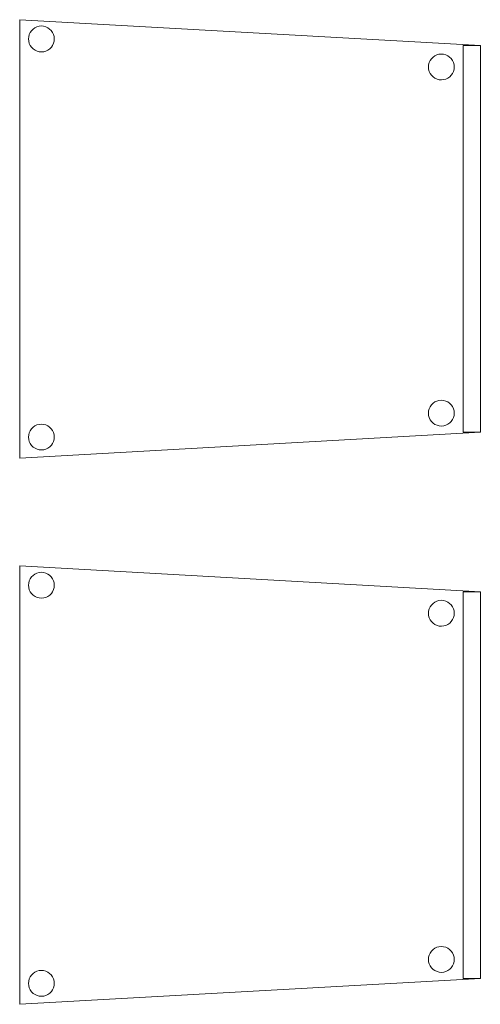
# Model space of a CAD drawing. Header units: metres. Extents: x 391.1 to 427.5, y 12.8 to 28.4.
# Tile 7 of 44: x 400.72 to 401.252, y 15.671 to 16.808. Entities that reach past the tile are written whole.
import ezdxf

# ---------------------------------------------------------------- set-up
doc = ezdxf.new("R2010")
doc.units = ezdxf.units.M
doc.layers.add('02_MOBILIARIO', color=7, linetype='Continuous', lineweight=18)
doc.layers.add('A-DETL-____-MBND', color=7, linetype='Continuous', lineweight=18)

# ---------------------------------------------------------------- blocks, each defined once
blk = doc.blocks.new('Family - Cadira confident_PA-152212-02_FON_P0A')
at = {"layer": 'A-DETL-____-MBND', "color": 253, "true_color": 0xaaaaaa}
for p, q in [((0, 0.5065), (0.5326, 0.4765)), ((0, 0), (0, 0.5065)), ((0.5326, 0.4765), (0, 0.5065)), ((0, 0.5065), (0, 0)), ((0.0104, 0.4868), (0.011, 0.4893)), ((0.011, 0.4893), (0.0104, 0.4868)), ((0.011, 0.4893), (0.0121, 0.4916)), ((0.0121, 0.4916), (0.011, 0.4893)), ((0.0121, 0.4916), (0.0136, 0.4938)), ((0.0136, 0.4938), (0.0121, 0.4916)), ((0.0136, 0.4938), (0.0154, 0.4956)), ((0.0154, 0.4956), (0.0136, 0.4938)), ((0.0154, 0.4956), (0.0176, 0.4971)), ((0.0176, 0.4971), (0.0154, 0.4956)), ((0.0176, 0.4971), (0.0199, 0.4982)), ((0.0199, 0.4982), (0.0176, 0.4971)), ((0.0199, 0.4982), (0.0224, 0.4989)), ((0.0224, 0.4989), (0.0199, 0.4982)), ((0.0224, 0.4989), (0.025, 0.4992)), ((0.025, 0.4992), (0.0224, 0.4989)), ((0.025, 0.4992), (0.0276, 0.4989)), ((0.0276, 0.4989), (0.025, 0.4992)), ((0.0276, 0.4989), (0.0301, 0.4983)), ((0.0301, 0.4983), (0.0276, 0.4989)), ((0.0301, 0.4983), (0.0325, 0.4972)), ((0.0325, 0.4972), (0.0301, 0.4983)), ((0.0325, 0.4972), (0.0346, 0.4957)), ((0.0346, 0.4957), (0.0325, 0.4972)), ((0.0346, 0.4957), (0.0365, 0.4939)), ((0.0365, 0.4939), (0.0346, 0.4957)), ((0.0365, 0.4939), (0.038, 0.4918)), ((0.038, 0.4918), (0.0365, 0.4939)), ((0.038, 0.4918), (0.0391, 0.4894)), ((0.0391, 0.4894), (0.038, 0.4918)), ((0.0391, 0.4894), (0.0398, 0.4869)), ((0.0398, 0.4869), (0.0391, 0.4894)), ((0.0102, 0.4842), (0.0104, 0.4868)), ((0.0104, 0.4868), (0.0102, 0.4842)), ((0.0104, 0.4816), (0.0102, 0.4842)), ((0.0102, 0.4842), (0.0104, 0.4816)), ((0.0111, 0.4791), (0.0104, 0.4816)), ((0.0104, 0.4816), (0.0111, 0.4791)), ((0.0122, 0.4767), (0.0111, 0.4791)), ((0.0111, 0.4791), (0.0122, 0.4767)), ((0.0392, 0.4792), (0.0381, 0.4768)), ((0.0381, 0.4768), (0.0392, 0.4792)), ((0.0398, 0.4817), (0.0392, 0.4792)), ((0.0392, 0.4792), (0.0398, 0.4817)), ((0.0398, 0.4869), (0.04, 0.4843)), ((0.04, 0.4843), (0.0398, 0.4869)), ((0.04, 0.4843), (0.0398, 0.4817)), ((0.0398, 0.4817), (0.04, 0.4843)), ((0.0137, 0.4746), (0.0122, 0.4767)), ((0.0122, 0.4767), (0.0137, 0.4746)), ((0.0155, 0.4727), (0.0137, 0.4746)), ((0.0137, 0.4746), (0.0155, 0.4727)), ((0.0177, 0.4713), (0.0155, 0.4727)), ((0.0155, 0.4727), (0.0177, 0.4713)), ((0.02, 0.4702), (0.0177, 0.4713)), ((0.0177, 0.4713), (0.02, 0.4702)), ((0.0226, 0.4695), (0.02, 0.4702)), ((0.02, 0.4702), (0.0226, 0.4695)), ((0.0252, 0.4693), (0.0226, 0.4695)), ((0.0226, 0.4695), (0.0252, 0.4693)), ((0.0278, 0.4695), (0.0252, 0.4693)), ((0.0252, 0.4693), (0.0278, 0.4695)), ((0.0303, 0.4702), (0.0278, 0.4695)), ((0.0278, 0.4695), (0.0303, 0.4702)), ((0.0326, 0.4713), (0.0303, 0.4702)), ((0.0303, 0.4702), (0.0326, 0.4713)), ((0.0347, 0.4728), (0.0326, 0.4713)), ((0.0326, 0.4713), (0.0347, 0.4728)), ((0.0366, 0.4747), (0.0347, 0.4728)), ((0.0347, 0.4728), (0.0366, 0.4747)), ((0.0381, 0.4768), (0.0366, 0.4747)), ((0.0366, 0.4747), (0.0381, 0.4768)), ((0.4823, 0.4659), (0.4848, 0.4666)), ((0.4848, 0.4666), (0.4823, 0.4659)), ((0.4848, 0.4666), (0.4874, 0.4668)), ((0.4874, 0.4668), (0.4848, 0.4666)), ((0.4874, 0.4668), (0.49, 0.4666)), ((0.49, 0.4666), (0.4874, 0.4668)), ((0.49, 0.4666), (0.4926, 0.4659)), ((0.4926, 0.4659), (0.49, 0.4666)), ((0.5126, 0.03), (0.5126, 0.4765)), ((0.5126, 0.4765), (0.5326, 0.4765)), ((0.5126, 0.4765), (0.5126, 0.03)), ((0.5326, 0.4765), (0.5126, 0.4765)), ((0.5326, 0.4765), (0.5326, 0.03)), ((0.5326, 0.03), (0.5326, 0.4765)), ((0.5326, 0.4765), (0.5326, 0.03)), ((0.5326, 0.03), (0.5326, 0.4765)), ((0.4728, 0.4544), (0.4734, 0.4569)), ((0.4734, 0.4569), (0.4728, 0.4544)), ((0.4734, 0.4569), (0.4745, 0.4593)), ((0.4745, 0.4593), (0.4734, 0.4569)), ((0.4745, 0.4593), (0.476, 0.4614)), ((0.476, 0.4614), (0.4745, 0.4593)), ((0.476, 0.4614), (0.4779, 0.4633)), ((0.4779, 0.4633), (0.476, 0.4614)), ((0.4779, 0.4633), (0.48, 0.4648)), ((0.48, 0.4648), (0.4779, 0.4633)), ((0.48, 0.4648), (0.4823, 0.4659)), ((0.4823, 0.4659), (0.48, 0.4648)), ((0.4926, 0.4659), (0.4949, 0.4648)), ((0.4949, 0.4648), (0.4926, 0.4659)), ((0.4949, 0.4648), (0.4971, 0.4633)), ((0.4971, 0.4633), (0.4949, 0.4648)), ((0.4971, 0.4633), (0.4989, 0.4615)), ((0.4989, 0.4615), (0.4971, 0.4633)), ((0.4989, 0.4615), (0.5004, 0.4594)), ((0.5004, 0.4594), (0.4989, 0.4615)), ((0.5004, 0.4594), (0.5015, 0.457)), ((0.5015, 0.457), (0.5004, 0.4594)), ((0.5015, 0.457), (0.5022, 0.4545)), ((0.5022, 0.4545), (0.5015, 0.457)), ((0.4726, 0.4518), (0.4728, 0.4544)), ((0.4728, 0.4544), (0.4726, 0.4518)), ((0.4728, 0.4492), (0.4726, 0.4518)), ((0.4726, 0.4518), (0.4728, 0.4492)), ((0.4735, 0.4467), (0.4728, 0.4492)), ((0.4728, 0.4492), (0.4735, 0.4467)), ((0.4746, 0.4443), (0.4735, 0.4467)), ((0.4735, 0.4467), (0.4746, 0.4443)), ((0.4761, 0.4422), (0.4746, 0.4443)), ((0.4746, 0.4443), (0.4761, 0.4422)), ((0.5005, 0.4445), (0.499, 0.4423)), ((0.499, 0.4423), (0.5005, 0.4445)), ((0.5016, 0.4468), (0.5005, 0.4445)), ((0.5005, 0.4445), (0.5016, 0.4468)), ((0.5022, 0.4493), (0.5016, 0.4468)), ((0.5016, 0.4468), (0.5022, 0.4493)), ((0.5022, 0.4545), (0.5024, 0.4519)), ((0.5024, 0.4519), (0.5022, 0.4545)), ((0.5024, 0.4519), (0.5022, 0.4493)), ((0.5022, 0.4493), (0.5024, 0.4519)), ((0.478, 0.4404), (0.4761, 0.4422)), ((0.4761, 0.4422), (0.478, 0.4404)), ((0.4801, 0.4389), (0.478, 0.4404)), ((0.478, 0.4404), (0.4801, 0.4389)), ((0.4825, 0.4378), (0.4801, 0.4389)), ((0.4801, 0.4389), (0.4825, 0.4378)), ((0.485, 0.4371), (0.4825, 0.4378)), ((0.4825, 0.4378), (0.485, 0.4371)), ((0.4876, 0.4369), (0.485, 0.4371)), ((0.485, 0.4371), (0.4876, 0.4369)), ((0.4902, 0.4372), (0.4876, 0.4369)), ((0.4876, 0.4369), (0.4902, 0.4372)), ((0.4927, 0.4378), (0.4902, 0.4372)), ((0.4902, 0.4372), (0.4927, 0.4378)), ((0.495, 0.439), (0.4927, 0.4378)), ((0.4927, 0.4378), (0.495, 0.439)), ((0.4972, 0.4405), (0.495, 0.439)), ((0.495, 0.439), (0.4972, 0.4405)), ((0.499, 0.4423), (0.4972, 0.4405)), ((0.4972, 0.4405), (0.499, 0.4423)), ((0.4728, 0.0544), (0.4734, 0.0569)), ((0.4734, 0.0569), (0.4728, 0.0544)), ((0.4734, 0.0569), (0.4745, 0.0593)), ((0.4745, 0.0593), (0.4734, 0.0569)), ((0.4745, 0.0593), (0.476, 0.0614)), ((0.476, 0.0614), (0.4745, 0.0593)), ((0.476, 0.0614), (0.4779, 0.0633)), ((0.4779, 0.0633), (0.476, 0.0614)), ((0.4779, 0.0633), (0.48, 0.0648)), ((0.48, 0.0648), (0.4779, 0.0633)), ((0.48, 0.0648), (0.4823, 0.0659)), ((0.4823, 0.0659), (0.48, 0.0648)), ((0.4823, 0.0659), (0.4848, 0.0666)), ((0.4848, 0.0666), (0.4823, 0.0659)), ((0.4848, 0.0666), (0.4874, 0.0668)), ((0.4874, 0.0668), (0.4848, 0.0666)), ((0.4874, 0.0668), (0.49, 0.0666)), ((0.49, 0.0666), (0.4874, 0.0668)), ((0.49, 0.0666), (0.4926, 0.0659)), ((0.4926, 0.0659), (0.49, 0.0666)), ((0.4926, 0.0659), (0.4949, 0.0648)), ((0.4949, 0.0648), (0.4926, 0.0659)), ((0.4949, 0.0648), (0.4971, 0.0633)), ((0.4971, 0.0633), (0.4949, 0.0648)), ((0.4971, 0.0633), (0.4989, 0.0615)), ((0.4989, 0.0615), (0.4971, 0.0633)), ((0.4989, 0.0615), (0.5004, 0.0594)), ((0.5004, 0.0594), (0.4989, 0.0615)), ((0.5004, 0.0594), (0.5015, 0.057)), ((0.5015, 0.057), (0.5004, 0.0594)), ((0.5015, 0.057), (0.5022, 0.0545)), ((0.5022, 0.0545), (0.5015, 0.057)), ((0.4726, 0.0518), (0.4728, 0.0544)), ((0.4728, 0.0544), (0.4726, 0.0518)), ((0.4728, 0.0492), (0.4726, 0.0518)), ((0.4726, 0.0518), (0.4728, 0.0492)), ((0.4735, 0.0467), (0.4728, 0.0492)), ((0.4728, 0.0492), (0.4735, 0.0467)), ((0.4746, 0.0443), (0.4735, 0.0467)), ((0.4735, 0.0467), (0.4746, 0.0443)), ((0.5016, 0.0468), (0.5005, 0.0445)), ((0.5005, 0.0445), (0.5016, 0.0468)), ((0.5022, 0.0493), (0.5016, 0.0468)), ((0.5016, 0.0468), (0.5022, 0.0493)), ((0.5022, 0.0545), (0.5024, 0.0519)), ((0.5024, 0.0519), (0.5022, 0.0545)), ((0.5024, 0.0519), (0.5022, 0.0493)), ((0.5022, 0.0493), (0.5024, 0.0519)), ((0.0136, 0.0338), (0.0154, 0.0356)), ((0.0154, 0.0356), (0.0136, 0.0338)), ((0.0154, 0.0356), (0.0176, 0.0371)), ((0.0176, 0.0371), (0.0154, 0.0356)), ((0.0176, 0.0371), (0.0199, 0.0382)), ((0.0199, 0.0382), (0.0176, 0.0371)), ((0.0199, 0.0382), (0.0224, 0.0389)), ((0.0224, 0.0389), (0.0199, 0.0382)), ((0.0224, 0.0389), (0.025, 0.0392)), ((0.025, 0.0392), (0.0224, 0.0389)), ((0.025, 0.0392), (0.0276, 0.0389)), ((0.0276, 0.0389), (0.025, 0.0392)), ((0.0276, 0.0389), (0.0301, 0.0383)), ((0.0301, 0.0383), (0.0276, 0.0389)), ((0.0301, 0.0383), (0.0325, 0.0372)), ((0.0325, 0.0372), (0.0301, 0.0383)), ((0.0325, 0.0372), (0.0346, 0.0357)), ((0.0346, 0.0357), (0.0325, 0.0372)), ((0.0346, 0.0357), (0.0365, 0.0339)), ((0.0365, 0.0339), (0.0346, 0.0357)), ((0.4761, 0.0422), (0.4746, 0.0443)), ((0.4746, 0.0443), (0.4761, 0.0422)), ((0.478, 0.0404), (0.4761, 0.0422)), ((0.4761, 0.0422), (0.478, 0.0404)), ((0.4801, 0.0389), (0.478, 0.0404)), ((0.478, 0.0404), (0.4801, 0.0389)), ((0.4825, 0.0378), (0.4801, 0.0389)), ((0.4801, 0.0389), (0.4825, 0.0378)), ((0.485, 0.0371), (0.4825, 0.0378)), ((0.4825, 0.0378), (0.485, 0.0371)), ((0.4876, 0.0369), (0.485, 0.0371)), ((0.485, 0.0371), (0.4876, 0.0369)), ((0.4902, 0.0372), (0.4876, 0.0369)), ((0.4876, 0.0369), (0.4902, 0.0372)), ((0.4927, 0.0378), (0.4902, 0.0372)), ((0.4902, 0.0372), (0.4927, 0.0378)), ((0.495, 0.039), (0.4927, 0.0378)), ((0.4927, 0.0378), (0.495, 0.039)), ((0.4972, 0.0405), (0.495, 0.039)), ((0.495, 0.039), (0.4972, 0.0405)), ((0.499, 0.0423), (0.4972, 0.0405)), ((0.4972, 0.0405), (0.499, 0.0423)), ((0.5005, 0.0445), (0.499, 0.0423)), ((0.499, 0.0423), (0.5005, 0.0445)), ((0.5326, 0.03), (0, 0)), ((0, 0), (0.5326, 0.03)), ((0.0102, 0.0242), (0.0104, 0.0268)), ((0.0104, 0.0268), (0.0102, 0.0242)), ((0.0104, 0.0216), (0.0102, 0.0242)), ((0.0102, 0.0242), (0.0104, 0.0216)), ((0.0104, 0.0268), (0.011, 0.0293)), ((0.011, 0.0293), (0.0104, 0.0268)), ((0.011, 0.0293), (0.0121, 0.0316)), ((0.0121, 0.0316), (0.011, 0.0293)), ((0.0121, 0.0316), (0.0136, 0.0338)), ((0.0136, 0.0338), (0.0121, 0.0316)), ((0.0365, 0.0339), (0.038, 0.0318)), ((0.038, 0.0318), (0.0365, 0.0339)), ((0.038, 0.0318), (0.0391, 0.0294)), ((0.0391, 0.0294), (0.038, 0.0318)), ((0.0391, 0.0294), (0.0398, 0.0269)), ((0.0398, 0.0269), (0.0391, 0.0294)), ((0.0398, 0.0269), (0.04, 0.0243)), ((0.04, 0.0243), (0.0398, 0.0269)), ((0.04, 0.0243), (0.0398, 0.0217)), ((0.0398, 0.0217), (0.04, 0.0243)), ((0.5326, 0.03), (0.5126, 0.03)), ((0.5126, 0.03), (0.5326, 0.03)), ((0.0111, 0.0191), (0.0104, 0.0216)), ((0.0104, 0.0216), (0.0111, 0.0191)), ((0.0122, 0.0167), (0.0111, 0.0191)), ((0.0111, 0.0191), (0.0122, 0.0167)), ((0.0137, 0.0146), (0.0122, 0.0167)), ((0.0122, 0.0167), (0.0137, 0.0146)), ((0.0155, 0.0127), (0.0137, 0.0146)), ((0.0137, 0.0146), (0.0155, 0.0127)), ((0.0177, 0.0113), (0.0155, 0.0127)), ((0.0155, 0.0127), (0.0177, 0.0113)), ((0.0347, 0.0128), (0.0326, 0.0113)), ((0.0326, 0.0113), (0.0347, 0.0128)), ((0.0366, 0.0147), (0.0347, 0.0128)), ((0.0347, 0.0128), (0.0366, 0.0147)), ((0.0381, 0.0168), (0.0366, 0.0147)), ((0.0366, 0.0147), (0.0381, 0.0168)), ((0.0392, 0.0192), (0.0381, 0.0168)), ((0.0381, 0.0168), (0.0392, 0.0192)), ((0.0398, 0.0217), (0.0392, 0.0192)), ((0.0392, 0.0192), (0.0398, 0.0217)), ((0.02, 0.0102), (0.0177, 0.0113)), ((0.0177, 0.0113), (0.02, 0.0102)), ((0.0226, 0.0095), (0.02, 0.0102)), ((0.02, 0.0102), (0.0226, 0.0095)), ((0.0252, 0.0093), (0.0226, 0.0095)), ((0.0226, 0.0095), (0.0252, 0.0093)), ((0.0278, 0.0095), (0.0252, 0.0093)), ((0.0252, 0.0093), (0.0278, 0.0095)), ((0.0303, 0.0102), (0.0278, 0.0095)), ((0.0278, 0.0095), (0.0303, 0.0102)), ((0.0326, 0.0113), (0.0303, 0.0102)), ((0.0303, 0.0102), (0.0326, 0.0113))]:
    blk.add_line(p, q, dxfattribs=at)
blk = doc.blocks.new('Family - Cadira confident_PA-152396-02_FON_P0A')
at = {"layer": 'A-DETL-____-MBND', "color": 253, "true_color": 0xaaaaaa}
for p, q in [((0, 0.5065), (0.5326, 0.4765)), ((0, 0), (0, 0.5065)), ((0.5326, 0.4765), (0, 0.5065)), ((0, 0.5065), (0, 0)), ((0.0104, 0.4868), (0.011, 0.4893)), ((0.011, 0.4893), (0.0104, 0.4868)), ((0.011, 0.4893), (0.0121, 0.4916)), ((0.0121, 0.4916), (0.011, 0.4893)), ((0.0121, 0.4916), (0.0136, 0.4938)), ((0.0136, 0.4938), (0.0121, 0.4916)), ((0.0136, 0.4938), (0.0154, 0.4956)), ((0.0154, 0.4956), (0.0136, 0.4938)), ((0.0154, 0.4956), (0.0176, 0.4971)), ((0.0176, 0.4971), (0.0154, 0.4956)), ((0.0176, 0.4971), (0.0199, 0.4982)), ((0.0199, 0.4982), (0.0176, 0.4971)), ((0.0199, 0.4982), (0.0224, 0.4989)), ((0.0224, 0.4989), (0.0199, 0.4982)), ((0.0224, 0.4989), (0.025, 0.4992)), ((0.025, 0.4992), (0.0224, 0.4989)), ((0.025, 0.4992), (0.0276, 0.4989)), ((0.0276, 0.4989), (0.025, 0.4992)), ((0.0276, 0.4989), (0.0301, 0.4983)), ((0.0301, 0.4983), (0.0276, 0.4989)), ((0.0301, 0.4983), (0.0325, 0.4972)), ((0.0325, 0.4972), (0.0301, 0.4983)), ((0.0325, 0.4972), (0.0346, 0.4957)), ((0.0346, 0.4957), (0.0325, 0.4972)), ((0.0346, 0.4957), (0.0365, 0.4939)), ((0.0365, 0.4939), (0.0346, 0.4957)), ((0.0365, 0.4939), (0.038, 0.4918)), ((0.038, 0.4918), (0.0365, 0.4939)), ((0.038, 0.4918), (0.0391, 0.4894)), ((0.0391, 0.4894), (0.038, 0.4918)), ((0.0391, 0.4894), (0.0398, 0.4869)), ((0.0398, 0.4869), (0.0391, 0.4894)), ((0.0102, 0.4842), (0.0104, 0.4868)), ((0.0104, 0.4868), (0.0102, 0.4842)), ((0.0104, 0.4816), (0.0102, 0.4842)), ((0.0102, 0.4842), (0.0104, 0.4816)), ((0.0111, 0.4791), (0.0104, 0.4816)), ((0.0104, 0.4816), (0.0111, 0.4791)), ((0.0122, 0.4767), (0.0111, 0.4791)), ((0.0111, 0.4791), (0.0122, 0.4767)), ((0.0392, 0.4792), (0.0381, 0.4768)), ((0.0381, 0.4768), (0.0392, 0.4792)), ((0.0398, 0.4817), (0.0392, 0.4792)), ((0.0392, 0.4792), (0.0398, 0.4817)), ((0.0398, 0.4869), (0.04, 0.4843)), ((0.04, 0.4843), (0.0398, 0.4869)), ((0.04, 0.4843), (0.0398, 0.4817)), ((0.0398, 0.4817), (0.04, 0.4843)), ((0.0137, 0.4746), (0.0122, 0.4767)), ((0.0122, 0.4767), (0.0137, 0.4746)), ((0.0155, 0.4727), (0.0137, 0.4746)), ((0.0137, 0.4746), (0.0155, 0.4727)), ((0.0177, 0.4713), (0.0155, 0.4727)), ((0.0155, 0.4727), (0.0177, 0.4713)), ((0.02, 0.4702), (0.0177, 0.4713)), ((0.0177, 0.4713), (0.02, 0.4702)), ((0.0226, 0.4695), (0.02, 0.4702)), ((0.02, 0.4702), (0.0226, 0.4695)), ((0.0252, 0.4693), (0.0226, 0.4695)), ((0.0226, 0.4695), (0.0252, 0.4693)), ((0.0278, 0.4695), (0.0252, 0.4693)), ((0.0252, 0.4693), (0.0278, 0.4695)), ((0.0303, 0.4702), (0.0278, 0.4695)), ((0.0278, 0.4695), (0.0303, 0.4702)), ((0.0326, 0.4713), (0.0303, 0.4702)), ((0.0303, 0.4702), (0.0326, 0.4713)), ((0.0347, 0.4728), (0.0326, 0.4713)), ((0.0326, 0.4713), (0.0347, 0.4728)), ((0.0366, 0.4747), (0.0347, 0.4728)), ((0.0347, 0.4728), (0.0366, 0.4747)), ((0.0381, 0.4768), (0.0366, 0.4747)), ((0.0366, 0.4747), (0.0381, 0.4768)), ((0.4823, 0.4659), (0.4848, 0.4666)), ((0.4848, 0.4666), (0.4823, 0.4659)), ((0.4848, 0.4666), (0.4874, 0.4668)), ((0.4874, 0.4668), (0.4848, 0.4666)), ((0.4874, 0.4668), (0.49, 0.4666)), ((0.49, 0.4666), (0.4874, 0.4668)), ((0.49, 0.4666), (0.4926, 0.4659)), ((0.4926, 0.4659), (0.49, 0.4666)), ((0.5126, 0.03), (0.5126, 0.4765)), ((0.5126, 0.4765), (0.5326, 0.4765)), ((0.5126, 0.4765), (0.5126, 0.03)), ((0.5326, 0.4765), (0.5126, 0.4765)), ((0.5326, 0.4765), (0.5326, 0.03)), ((0.5326, 0.03), (0.5326, 0.4765)), ((0.5326, 0.4765), (0.5326, 0.03)), ((0.5326, 0.03), (0.5326, 0.4765)), ((0.4728, 0.4544), (0.4734, 0.4569)), ((0.4734, 0.4569), (0.4728, 0.4544)), ((0.4734, 0.4569), (0.4745, 0.4593)), ((0.4745, 0.4593), (0.4734, 0.4569)), ((0.4745, 0.4593), (0.476, 0.4614)), ((0.476, 0.4614), (0.4745, 0.4593)), ((0.476, 0.4614), (0.4779, 0.4633)), ((0.4779, 0.4633), (0.476, 0.4614)), ((0.4779, 0.4633), (0.48, 0.4648)), ((0.48, 0.4648), (0.4779, 0.4633)), ((0.48, 0.4648), (0.4823, 0.4659)), ((0.4823, 0.4659), (0.48, 0.4648)), ((0.4926, 0.4659), (0.4949, 0.4648)), ((0.4949, 0.4648), (0.4926, 0.4659)), ((0.4949, 0.4648), (0.4971, 0.4633)), ((0.4971, 0.4633), (0.4949, 0.4648)), ((0.4971, 0.4633), (0.4989, 0.4615)), ((0.4989, 0.4615), (0.4971, 0.4633)), ((0.4989, 0.4615), (0.5004, 0.4594)), ((0.5004, 0.4594), (0.4989, 0.4615)), ((0.5004, 0.4594), (0.5015, 0.457)), ((0.5015, 0.457), (0.5004, 0.4594)), ((0.5015, 0.457), (0.5022, 0.4545)), ((0.5022, 0.4545), (0.5015, 0.457)), ((0.4726, 0.4518), (0.4728, 0.4544)), ((0.4728, 0.4544), (0.4726, 0.4518)), ((0.4728, 0.4492), (0.4726, 0.4518)), ((0.4726, 0.4518), (0.4728, 0.4492)), ((0.4735, 0.4467), (0.4728, 0.4492)), ((0.4728, 0.4492), (0.4735, 0.4467)), ((0.4746, 0.4443), (0.4735, 0.4467)), ((0.4735, 0.4467), (0.4746, 0.4443)), ((0.4761, 0.4422), (0.4746, 0.4443)), ((0.4746, 0.4443), (0.4761, 0.4422)), ((0.5005, 0.4445), (0.499, 0.4423)), ((0.499, 0.4423), (0.5005, 0.4445)), ((0.5016, 0.4468), (0.5005, 0.4445)), ((0.5005, 0.4445), (0.5016, 0.4468)), ((0.5022, 0.4493), (0.5016, 0.4468)), ((0.5016, 0.4468), (0.5022, 0.4493)), ((0.5022, 0.4545), (0.5024, 0.4519)), ((0.5024, 0.4519), (0.5022, 0.4545)), ((0.5024, 0.4519), (0.5022, 0.4493)), ((0.5022, 0.4493), (0.5024, 0.4519)), ((0.478, 0.4404), (0.4761, 0.4422)), ((0.4761, 0.4422), (0.478, 0.4404)), ((0.4801, 0.4389), (0.478, 0.4404)), ((0.478, 0.4404), (0.4801, 0.4389)), ((0.4825, 0.4378), (0.4801, 0.4389)), ((0.4801, 0.4389), (0.4825, 0.4378)), ((0.485, 0.4371), (0.4825, 0.4378)), ((0.4825, 0.4378), (0.485, 0.4371)), ((0.4876, 0.4369), (0.485, 0.4371)), ((0.485, 0.4371), (0.4876, 0.4369)), ((0.4902, 0.4372), (0.4876, 0.4369)), ((0.4876, 0.4369), (0.4902, 0.4372)), ((0.4927, 0.4378), (0.4902, 0.4372)), ((0.4902, 0.4372), (0.4927, 0.4378)), ((0.495, 0.439), (0.4927, 0.4378)), ((0.4927, 0.4378), (0.495, 0.439)), ((0.4972, 0.4405), (0.495, 0.439)), ((0.495, 0.439), (0.4972, 0.4405)), ((0.499, 0.4423), (0.4972, 0.4405)), ((0.4972, 0.4405), (0.499, 0.4423)), ((0.4728, 0.0544), (0.4734, 0.0569)), ((0.4734, 0.0569), (0.4728, 0.0544)), ((0.4734, 0.0569), (0.4745, 0.0593)), ((0.4745, 0.0593), (0.4734, 0.0569)), ((0.4745, 0.0593), (0.476, 0.0614)), ((0.476, 0.0614), (0.4745, 0.0593)), ((0.476, 0.0614), (0.4779, 0.0633)), ((0.4779, 0.0633), (0.476, 0.0614)), ((0.4779, 0.0633), (0.48, 0.0648)), ((0.48, 0.0648), (0.4779, 0.0633)), ((0.48, 0.0648), (0.4823, 0.0659)), ((0.4823, 0.0659), (0.48, 0.0648)), ((0.4823, 0.0659), (0.4848, 0.0666)), ((0.4848, 0.0666), (0.4823, 0.0659)), ((0.4848, 0.0666), (0.4874, 0.0668)), ((0.4874, 0.0668), (0.4848, 0.0666)), ((0.4874, 0.0668), (0.49, 0.0666)), ((0.49, 0.0666), (0.4874, 0.0668)), ((0.49, 0.0666), (0.4926, 0.0659)), ((0.4926, 0.0659), (0.49, 0.0666)), ((0.4926, 0.0659), (0.4949, 0.0648)), ((0.4949, 0.0648), (0.4926, 0.0659)), ((0.4949, 0.0648), (0.4971, 0.0633)), ((0.4971, 0.0633), (0.4949, 0.0648)), ((0.4971, 0.0633), (0.4989, 0.0615)), ((0.4989, 0.0615), (0.4971, 0.0633)), ((0.4989, 0.0615), (0.5004, 0.0594)), ((0.5004, 0.0594), (0.4989, 0.0615)), ((0.5004, 0.0594), (0.5015, 0.057)), ((0.5015, 0.057), (0.5004, 0.0594)), ((0.5015, 0.057), (0.5022, 0.0545)), ((0.5022, 0.0545), (0.5015, 0.057)), ((0.4726, 0.0518), (0.4728, 0.0544)), ((0.4728, 0.0544), (0.4726, 0.0518)), ((0.4728, 0.0492), (0.4726, 0.0518)), ((0.4726, 0.0518), (0.4728, 0.0492)), ((0.4735, 0.0467), (0.4728, 0.0492)), ((0.4728, 0.0492), (0.4735, 0.0467)), ((0.4746, 0.0443), (0.4735, 0.0467)), ((0.4735, 0.0467), (0.4746, 0.0443)), ((0.5016, 0.0468), (0.5005, 0.0445)), ((0.5005, 0.0445), (0.5016, 0.0468)), ((0.5022, 0.0493), (0.5016, 0.0468)), ((0.5016, 0.0468), (0.5022, 0.0493)), ((0.5022, 0.0545), (0.5024, 0.0519)), ((0.5024, 0.0519), (0.5022, 0.0545)), ((0.5024, 0.0519), (0.5022, 0.0493)), ((0.5022, 0.0493), (0.5024, 0.0519)), ((0.0136, 0.0338), (0.0154, 0.0356)), ((0.0154, 0.0356), (0.0136, 0.0338)), ((0.0154, 0.0356), (0.0176, 0.0371)), ((0.0176, 0.0371), (0.0154, 0.0356)), ((0.0176, 0.0371), (0.0199, 0.0382)), ((0.0199, 0.0382), (0.0176, 0.0371)), ((0.0199, 0.0382), (0.0224, 0.0389)), ((0.0224, 0.0389), (0.0199, 0.0382)), ((0.0224, 0.0389), (0.025, 0.0392)), ((0.025, 0.0392), (0.0224, 0.0389)), ((0.025, 0.0392), (0.0276, 0.0389)), ((0.0276, 0.0389), (0.025, 0.0392)), ((0.0276, 0.0389), (0.0301, 0.0383)), ((0.0301, 0.0383), (0.0276, 0.0389)), ((0.0301, 0.0383), (0.0325, 0.0372)), ((0.0325, 0.0372), (0.0301, 0.0383)), ((0.0325, 0.0372), (0.0346, 0.0357)), ((0.0346, 0.0357), (0.0325, 0.0372)), ((0.0346, 0.0357), (0.0365, 0.0339)), ((0.0365, 0.0339), (0.0346, 0.0357)), ((0.4761, 0.0422), (0.4746, 0.0443)), ((0.4746, 0.0443), (0.4761, 0.0422)), ((0.478, 0.0404), (0.4761, 0.0422)), ((0.4761, 0.0422), (0.478, 0.0404)), ((0.4801, 0.0389), (0.478, 0.0404)), ((0.478, 0.0404), (0.4801, 0.0389)), ((0.4825, 0.0378), (0.4801, 0.0389)), ((0.4801, 0.0389), (0.4825, 0.0378)), ((0.485, 0.0371), (0.4825, 0.0378)), ((0.4825, 0.0378), (0.485, 0.0371)), ((0.4876, 0.0369), (0.485, 0.0371)), ((0.485, 0.0371), (0.4876, 0.0369)), ((0.4902, 0.0372), (0.4876, 0.0369)), ((0.4876, 0.0369), (0.4902, 0.0372)), ((0.4927, 0.0378), (0.4902, 0.0372)), ((0.4902, 0.0372), (0.4927, 0.0378)), ((0.495, 0.039), (0.4927, 0.0378)), ((0.4927, 0.0378), (0.495, 0.039)), ((0.4972, 0.0405), (0.495, 0.039)), ((0.495, 0.039), (0.4972, 0.0405)), ((0.499, 0.0423), (0.4972, 0.0405)), ((0.4972, 0.0405), (0.499, 0.0423)), ((0.5005, 0.0445), (0.499, 0.0423)), ((0.499, 0.0423), (0.5005, 0.0445)), ((0.5326, 0.03), (0, 0)), ((0, 0), (0.5326, 0.03)), ((0.0102, 0.0242), (0.0104, 0.0268)), ((0.0104, 0.0268), (0.0102, 0.0242)), ((0.0104, 0.0216), (0.0102, 0.0242)), ((0.0102, 0.0242), (0.0104, 0.0216)), ((0.0104, 0.0268), (0.011, 0.0293)), ((0.011, 0.0293), (0.0104, 0.0268)), ((0.011, 0.0293), (0.0121, 0.0316)), ((0.0121, 0.0316), (0.011, 0.0293)), ((0.0121, 0.0316), (0.0136, 0.0338)), ((0.0136, 0.0338), (0.0121, 0.0316)), ((0.0365, 0.0339), (0.038, 0.0318)), ((0.038, 0.0318), (0.0365, 0.0339)), ((0.038, 0.0318), (0.0391, 0.0294)), ((0.0391, 0.0294), (0.038, 0.0318)), ((0.0391, 0.0294), (0.0398, 0.0269)), ((0.0398, 0.0269), (0.0391, 0.0294)), ((0.0398, 0.0269), (0.04, 0.0243)), ((0.04, 0.0243), (0.0398, 0.0269)), ((0.04, 0.0243), (0.0398, 0.0217)), ((0.0398, 0.0217), (0.04, 0.0243)), ((0.5326, 0.03), (0.5126, 0.03)), ((0.5126, 0.03), (0.5326, 0.03)), ((0.0111, 0.0191), (0.0104, 0.0216)), ((0.0104, 0.0216), (0.0111, 0.0191)), ((0.0122, 0.0167), (0.0111, 0.0191)), ((0.0111, 0.0191), (0.0122, 0.0167)), ((0.0137, 0.0146), (0.0122, 0.0167)), ((0.0122, 0.0167), (0.0137, 0.0146)), ((0.0155, 0.0127), (0.0137, 0.0146)), ((0.0137, 0.0146), (0.0155, 0.0127)), ((0.0177, 0.0113), (0.0155, 0.0127)), ((0.0155, 0.0127), (0.0177, 0.0113)), ((0.0347, 0.0128), (0.0326, 0.0113)), ((0.0326, 0.0113), (0.0347, 0.0128)), ((0.0366, 0.0147), (0.0347, 0.0128)), ((0.0347, 0.0128), (0.0366, 0.0147)), ((0.0381, 0.0168), (0.0366, 0.0147)), ((0.0366, 0.0147), (0.0381, 0.0168)), ((0.0392, 0.0192), (0.0381, 0.0168)), ((0.0381, 0.0168), (0.0392, 0.0192)), ((0.0398, 0.0217), (0.0392, 0.0192)), ((0.0392, 0.0192), (0.0398, 0.0217)), ((0.02, 0.0102), (0.0177, 0.0113)), ((0.0177, 0.0113), (0.02, 0.0102)), ((0.0226, 0.0095), (0.02, 0.0102)), ((0.02, 0.0102), (0.0226, 0.0095)), ((0.0252, 0.0093), (0.0226, 0.0095)), ((0.0226, 0.0095), (0.0252, 0.0093)), ((0.0278, 0.0095), (0.0252, 0.0093)), ((0.0252, 0.0093), (0.0278, 0.0095)), ((0.0303, 0.0102), (0.0278, 0.0095)), ((0.0278, 0.0095), (0.0303, 0.0102)), ((0.0326, 0.0113), (0.0303, 0.0102)), ((0.0303, 0.0102), (0.0326, 0.0113))]:
    blk.add_line(p, q, dxfattribs=at)
blk = doc.blocks.new('LONDR55-XX_ZZ-ARQ-CAA-M3D-Londres55_ifc-1-02_FON_P0A')
at = {"layer": '02_MOBILIARIO', "color": 253, "lineweight": 18, "true_color": 0xaaaaaa}
for name, p in [('Family - Cadira confident_PA-152396-02_FON_P0A', (400.7197, 16.3019)), ('Family - Cadira confident_PA-152212-02_FON_P0A', (400.7197, 15.6707))]:
    blk.add_blockref(name, p, dxfattribs=at)

msp = doc.modelspace()

# ---------------------------------------------------------------- block references
at = {"lineweight": 5}
msp.add_blockref('LONDR55-XX_ZZ-ARQ-CAA-M3D-Londres55_ifc-1-02_FON_P0A', (0, 0), dxfattribs=at)

doc.saveas('drawing.dxf')
